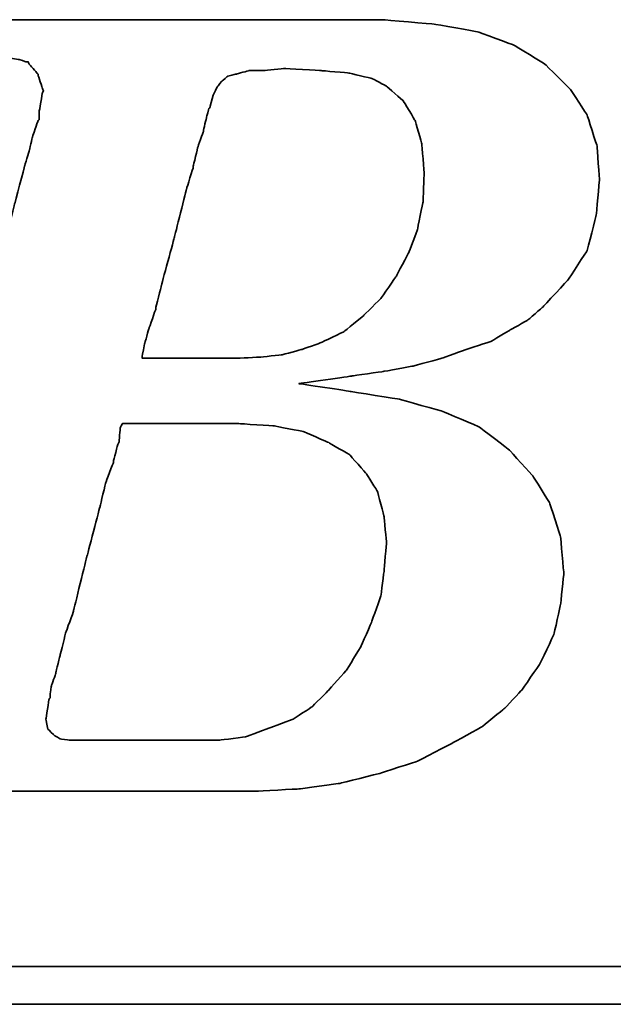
# Model space of a CAD drawing. Header units: millimetres. Extents: x 38 to 413, y 462 to 591.
# Tile 31 of 50: x 328.59 to 330.35, y 500.06 to 502.97. Entities that reach past the tile are written whole.
import ezdxf

# ---------------------------------------------------------------- set-up
doc = ezdxf.new("R2010")
doc.units = ezdxf.units.MM
doc.layers.add('DIM', color=4, linetype='CONTINUOUS')
doc.layers.add('layer 1', color=7, linetype='CONTINUOUS')

# ---------------------------------------------------------------- blocks, each defined once
blk = doc.blocks.new('TBI MOTION logo(完整正式版)')
at = {"layer": 'layer 1', "color": 22, "lineweight": 35}
for points, knots in [([(-64.65375, -6.86375), (-64.65375, -6.86375), (-64.84375, -7.29625), (-64.84375, -7.29625), (-64.84375, -7.29625), (-64.84375, -7.29625), (-64.86875, -7.34375), (-64.86875, -7.34375), (-64.86875, -7.34375), (-64.86875, -7.34375), (-64.86875, -7.36875), (-64.86875, -7.36875), (-64.86875, -7.36875), (-64.86875, -7.36875), (-65.15375, -7.65375), (-65.15375, -7.65375), (-65.15375, -7.65375), (-65.15375, -7.65375), (-65.17875, -7.65375), (-65.17875, -7.65375), (-65.17875, -7.65375), (-65.17875, -7.65375), (-65.20375, -7.67875), (-65.20375, -7.67875), (-65.20375, -7.67875), (-65.20375, -7.67875), (-65.58875, -7.87125), (-65.58875, -7.87125), (-65.58875, -7.87125), (-65.58875, -7.87125), (-65.63375, -7.87125), (-65.63375, -7.87125), (-65.63375, -7.87125), (-65.63375, -7.87125), (-65.65875, -7.89375), (-65.65875, -7.89375), (-65.65875, -7.89375), (-65.65875, -7.89375), (-66.09375, -7.94375), (-66.09375, -7.94375), (-66.09375, -7.94375), (-66.09375, -7.94375), (-66.11375, -7.94375), (-66.11375, -7.94375), (-66.11375, -7.94375), (-66.11375, -7.94375), (-66.16375, -7.94375), (-66.16375, -7.94375), (-66.16375, -7.94375), (-66.16375, -7.94375), (-66.30875, -7.94375), (-66.30875, -7.94375), (-66.30875, -7.94375), (-66.30875, -7.94375), (-66.69375, -7.94375), (-66.69375, -7.94375), (-66.69375, -7.94375), (-66.69375, -7.94375), (-67.07375, -7.94375), (-67.07375, -7.94375), (-67.07375, -7.94375), (-67.07375, -7.94375), (-67.12375, -7.94375), (-67.12375, -7.94375), (-67.12375, -7.94375), (-67.12375, -7.94375), (-67.12375, -7.96625), (-67.12375, -7.96625), (-67.12375, -7.96625), (-67.12375, -7.96625), (-67.14875, -7.99125), (-67.14875, -7.99125), (-67.14875, -7.99125), (-67.14875, -7.99125), (-67.24375, -8.34875), (-67.24375, -8.34875), (-67.24375, -8.34875), (-67.24375, -8.34875), (-67.31375, -8.68625), (-67.31375, -8.68625), (-67.31375, -8.68625), (-67.31375, -8.68625), (-67.26875, -8.68625), (-67.26875, -8.68625), (-67.26875, -8.68625), (-67.26875, -8.68625), (-67.07375, -8.68625), (-67.07375, -8.68625), (-67.07375, -8.68625), (-67.07375, -8.68625), (-66.54875, -8.68625), (-66.54875, -8.68625), (-66.54875, -8.68625), (-66.54875, -8.68625), (-65.82625, -8.68625), (-65.82625, -8.68625), (-65.82625, -8.68625), (-65.82625, -8.68625), (-65.01375, -8.68625), (-65.01375, -8.68625), (-65.01375, -8.68625), (-65.01375, -8.68625), (-64.05375, -8.68625), (-64.05375, -8.68625), (-64.05375, -8.68625), (-64.05375, -8.68625), (-62.08375, -8.68625), (-62.08375, -8.68625), (-62.08375, -8.68625), (-62.08375, -8.68625), (-60.06875, -8.68625), (-60.06875, -8.68625), (-60.06875, -8.68625), (-60.06875, -8.68625), (-59.10875, -8.68625), (-59.10875, -8.68625), (-59.10875, -8.68625), (-59.10875, -8.68625), (-58.29375, -8.68625), (-58.29375, -8.68625), (-58.29375, -8.68625), (-58.29375, -8.68625), (-57.57375, -8.68625), (-57.57375, -8.68625), (-57.57375, -8.68625), (-57.57375, -8.68625), (-57.04875, -8.68625), (-57.04875, -8.68625), (-57.04875, -8.68625), (-57.04875, -8.68625), (-56.85375, -8.68625), (-56.85375, -8.68625), (-56.85375, -8.68625), (-56.85375, -8.68625), (-56.70875, -8.68625), (-56.70875, -8.68625), (-56.70875, -8.68625), (-56.70875, -8.68625), (-56.61375, -8.68625), (-56.61375, -8.68625), (-56.61375, -8.68625), (-56.61375, -8.68625), (-56.56875, -8.68625), (-56.56875, -8.68625), (-56.56875, -8.68625), (-56.56875, -8.68625), (-55.65375, -8.63875), (-55.65375, -8.63875), (-55.65375, -8.63875), (-55.65375, -8.63875), (-54.76875, -8.51875), (-54.76875, -8.51875), (-54.76875, -8.51875), (-54.76875, -8.51875), (-53.90375, -8.30375), (-53.90375, -8.30375), (-53.90375, -8.30375), (-53.90375, -8.30375), (-53.08875, -8.03875), (-53.08875, -8.03875), (-53.08875, -8.03875), (-53.08875, -8.03875), (-52.34375, -7.65375), (-52.34375, -7.65375), (-52.34375, -7.65375), (-52.34375, -7.65375), (-51.69875, -7.29625), (-51.69875, -7.29625), (-51.69875, -7.29625), (-51.69875, -7.29625), (-51.21875, -6.91125), (-51.21875, -6.91125), (-51.21875, -6.91125), (-51.21875, -6.91125), (-50.83375, -6.50375), (-50.83375, -6.50375), (-50.83375, -6.50375), (-50.83375, -6.50375), (-50.44875, -5.94875), (-50.44875, -5.94875), (-50.44875, -5.94875), (-50.44875, -5.94875), (-50.13875, -5.30375), (-50.13875, -5.30375), (-50.13875, -5.30375), (-50.13875, -5.30375), (-49.99375, -4.65375), (-49.99375, -4.65375), (-49.99375, -4.65375), (-49.99375, -4.65375), (-49.92375, -3.98375), (-49.92375, -3.98375), (-49.92375, -3.98375), (-49.92375, -3.98375), (-49.99375, -3.19374), (-49.99375, -3.19374), (-49.99375, -3.19374), (-49.99375, -3.19374), (-50.23374, -2.44874), (-50.23374, -2.44874), (-50.23374, -2.44874), (-50.23374, -2.44874), (-50.59375, -1.87374), (-50.59375, -1.87374), (-50.59375, -1.87374), (-50.59375, -1.87374), (-51.09875, -1.31874), (-51.09875, -1.31874), (-51.09875, -1.31874), (-51.09875, -1.31874), (-51.74375, -0.81875), (-51.74375, -0.81875), (-51.74375, -0.81875), (-51.74375, -0.81875), (-52.53875, -0.48125), (-52.53875, -0.48125), (-52.53875, -0.48125), (-52.53875, -0.48125), (-53.47375, -0.21875), (-53.47375, -0.21875), (-53.47375, -0.21875), (-53.47375, -0.21875), (-54.52875, -0.04874), (-54.52875, -0.04874), (-54.52875, -0.04874), (-54.52875, -0.04874), (-55.65375, 0.12125), (-55.65375, 0.12125), (-55.65375, 0.12125), (-55.65375, 0.12125), (-54.50375, 0.28624), (-54.50375, 0.28624), (-54.50375, 0.28624), (-54.50375, 0.28624), (-53.83375, 0.38124), (-53.83375, 0.38124), (-53.83375, 0.38124), (-53.83375, 0.38124), (-53.18375, 0.50125), (-53.18375, 0.50125), (-53.18375, 0.50125), (-53.18375, 0.50125), (-52.55875, 0.66874), (-52.55875, 0.66874), (-52.55875, 0.66874), (-52.55875, 0.66874), (-52.03375, 0.86124), (-52.03375, 0.86124), (-52.03375, 0.86124), (-52.03375, 0.86124), (-51.50374, 1.03124), (-51.50374, 1.03124), (-51.50374, 1.03124), (-51.50374, 1.03124), (-51.09875, 1.27125), (-51.09875, 1.27125), (-51.09875, 1.27125), (-51.09875, 1.27125), (-50.71375, 1.48624), (-50.71375, 1.48624), (-50.71375, 1.48624), (-50.71375, 1.48624), (-50.37625, 1.77625), (-50.37625, 1.77625), (-50.37625, 1.77625), (-50.37625, 1.77625), (-49.82375, 2.37625), (-49.82375, 2.37625), (-49.82375, 2.37625), (-49.82375, 2.37625), (-49.41875, 2.99625), (-49.41875, 2.99625), (-49.41875, 2.99625), (-49.41875, 2.99625), (-49.22375, 3.76625), (-49.22375, 3.76625), (-49.22375, 3.76625), (-49.22375, 3.76625), (-49.15375, 4.50874), (-49.15375, 4.50874), (-49.15375, 4.50874), (-49.15375, 4.50874), (-49.20375, 5.25125), (-49.20375, 5.25125), (-49.20375, 5.25125), (-49.20375, 5.25125), (-49.41875, 5.92625), (-49.41875, 5.92625), (-49.41875, 5.92625), (-49.41875, 5.92625), (-49.77875, 6.47625), (-49.77875, 6.47625), (-49.77875, 6.47625), (-49.77875, 6.47625), (-50.33125, 7.02624), (-50.33125, 7.02624), (-50.33125, 7.02624), (-50.33125, 7.02624), (-51.00125, 7.43625), (-51.00125, 7.43625), (-51.00125, 7.43625), (-51.00125, 7.43625), (-51.79375, 7.72625), (-51.79375, 7.72625), (-51.79375, 7.72625), (-51.79375, 7.72625), (-52.72875, 7.89124), (-52.72875, 7.89124), (-52.72875, 7.89124), (-52.72875, 7.89124), (-53.83375, 7.98625), (-53.83375, 7.98625), (-53.83375, 7.98625), (-53.83375, 7.98625), (-53.92875, 7.98625), (-53.92875, 7.98625), (-53.92875, 7.98625), (-53.92875, 7.98625), (-54.26375, 7.98625), (-54.26375, 7.98625), (-54.26375, 7.98625), (-54.26375, 7.98625), (-54.74375, 7.98625), (-54.74375, 7.98625), (-54.74375, 7.98625), (-54.74375, 7.98625), (-55.36875, 7.98625), (-55.36875, 7.98625), (-55.36875, 7.98625), (-55.36875, 7.98625), (-56.13375, 7.98625), (-56.13375, 7.98625), (-56.13375, 7.98625), (-56.13375, 7.98625), (-56.94875, 7.98625), (-56.94875, 7.98625), (-56.94875, 7.98625), (-56.94875, 7.98625), (-58.77625, 7.98625), (-58.77625, 7.98625), (-58.77625, 7.98625), (-58.77625, 7.98625), (-60.59875, 7.98625), (-60.59875, 7.98625), (-60.59875, 7.98625), (-60.59875, 7.98625), (-61.41375, 7.98625), (-61.41375, 7.98625), (-61.41375, 7.98625), (-61.41375, 7.98625), (-62.17875, 7.98625), (-62.17875, 7.98625), (-62.17875, 7.98625), (-62.17875, 7.98625), (-62.80375, 7.98625), (-62.80375, 7.98625), (-62.80375, 7.98625), (-62.80375, 7.98625), (-63.30625, 7.98625), (-63.30625, 7.98625), (-63.30625, 7.98625), (-63.30625, 7.98625), (-63.57375, 7.98625), (-63.57375, 7.98625), (-63.57375, 7.98625), (-63.57375, 7.98625), (-63.57375, 7.96375), (-63.57375, 7.96375), (-63.57375, 7.96375), (-63.57375, 7.96375), (-63.59875, 7.94125), (-63.59875, 7.94125), (-63.59875, 7.94125), (-63.59875, 7.94125), (-63.69375, 7.55625), (-63.69375, 7.55625), (-63.69375, 7.55625), (-63.69375, 7.55625), (-63.76375, 7.24624), (-63.76375, 7.24624), (-63.76375, 7.24624), (-63.76375, 7.24624), (-63.23875, 7.24624), (-63.23875, 7.24624), (-63.23875, 7.24624), (-63.23875, 7.24624), (-62.75875, 7.24624), (-62.75875, 7.24624), (-62.75875, 7.24624), (-62.75875, 7.24624), (-62.61125, 7.24624), (-62.61125, 7.24624), (-62.61125, 7.24624), (-62.61125, 7.24624), (-62.56625, 7.24624), (-62.56625, 7.24624), (-62.56625, 7.24624), (-62.56625, 7.24624), (-62.22875, 7.24624), (-62.22875, 7.24624), (-62.22875, 7.24624), (-62.22875, 7.24624), (-62.20375, 7.24624), (-62.20375, 7.24624), (-62.20375, 7.24624), (-62.20375, 7.24624), (-62.17875, 7.21875), (-62.17875, 7.21875), (-62.17875, 7.21875), (-62.17875, 7.21875), (-61.96375, 7.17125), (-61.96375, 7.17125), (-61.96375, 7.17125), (-61.96375, 7.17125), (-61.72375, 7.12624), (-61.72375, 7.12624), (-61.72375, 7.12624), (-61.72375, 7.12624), (-61.70375, 7.12624), (-61.70375, 7.12624), (-61.70375, 7.12624), (-61.70375, 7.12624), (-61.55875, 7.07624), (-61.55875, 7.07624), (-61.55875, 7.07624), (-61.55875, 7.07624), (-61.50875, 7.07624), (-61.50875, 7.07624), (-61.50875, 7.07624), (-61.50875, 7.07624), (-61.48375, 7.02624), (-61.48375, 7.02624), (-61.48375, 7.02624), (-61.48375, 7.02624), (-61.31875, 6.83375), (-61.31875, 6.83375), (-61.31875, 6.83375), (-61.31875, 6.83375), (-61.29375, 6.81125), (-61.29375, 6.81125), (-61.29375, 6.81125), (-61.29375, 6.81125), (-61.29375, 6.78625), (-61.29375, 6.78625), (-61.29375, 6.78625), (-61.29375, 6.78625), (-61.19875, 6.50124), (-61.19875, 6.50124), (-61.19875, 6.50124), (-61.19875, 6.50124), (-61.17375, 6.45124), (-61.17375, 6.45124), (-61.17375, 6.45124), (-61.17375, 6.45124), (-61.19875, 6.40625), (-61.19875, 6.40625), (-61.19875, 6.40625), (-61.19875, 6.40625), (-61.26875, 5.99624), (-61.26875, 5.99624), (-61.26875, 5.99624), (-61.26875, 5.99624), (-61.26875, 5.85125), (-61.26875, 5.85125), (-61.26875, 5.85125), (-61.26875, 5.85125), (-61.26875, 5.82625), (-61.26875, 5.82625), (-61.26875, 5.82625), (-61.26875, 5.82625), (-61.29375, 5.80625), (-61.29375, 5.80625), (-61.29375, 5.80625), (-61.29375, 5.80625), (-61.34125, 5.66125), (-61.34125, 5.66125), (-61.34125, 5.66125), (-61.34125, 5.66125), (-61.41375, 5.44625), (-61.41375, 5.44625), (-61.41375, 5.44625), (-61.41375, 5.44625), (-61.48375, 5.15625), (-61.48375, 5.15625), (-61.48375, 5.15625), (-61.48375, 5.15625), (-61.58375, 4.82124), (-61.58375, 4.82124), (-61.58375, 4.82124), (-61.58375, 4.82124), (-61.79875, 4.00375), (-61.79875, 4.00375), (-61.79875, 4.00375), (-61.79875, 4.00375), (-62.05875, 2.99625), (-62.05875, 2.99625), (-62.05875, 2.99625), (-62.05875, 2.99625), (-62.34875, 1.91625), (-62.34875, 1.91625), (-62.34875, 1.91625), (-62.34875, 1.91625), (-62.97375, -0.41124), (-62.97375, -0.41124), (-62.97375, -0.41124), (-62.97375, -0.41124), (-63.59875, -2.75875), (-63.59875, -2.75875), (-63.59875, -2.75875), (-63.59875, -2.75875), (-63.88375, -3.86374), (-63.88375, -3.86374), (-63.88375, -3.86374), (-63.88375, -3.86374), (-64.14875, -4.82374), (-64.14875, -4.82374), (-64.14875, -4.82374), (-64.14875, -4.82374), (-64.36375, -5.64125), (-64.36375, -5.64125), (-64.36375, -5.64125), (-64.36375, -5.64125), (-64.43625, -5.97625), (-64.43625, -5.97625), (-64.43625, -5.97625), (-64.43625, -5.97625), (-64.50875, -6.28625), (-64.50875, -6.28625), (-64.50875, -6.28625), (-64.50875, -6.28625), (-64.50875, -6.30875), (-64.50875, -6.30875), (-64.50875, -6.30875), (-64.50875, -6.30875), (-64.57875, -6.50375), (-64.57875, -6.50375), (-64.57875, -6.50375), (-64.57875, -6.50375), (-64.62875, -6.69625), (-64.62875, -6.69625), (-64.62875, -6.69625), (-64.62875, -6.69625), (-64.62875, -6.76875), (-64.62875, -6.76875), (-64.62875, -6.76875), (-64.62875, -6.76875), (-64.62875, -6.81375), (-64.62875, -6.81375), (-64.62875, -6.81375), (-64.62875, -6.81375), (-64.62875, -6.83875), (-64.62875, -6.83875), (-64.62875, -6.83875), (-64.62875, -6.83875), (-64.65375, -6.86375), (-64.65375, -6.86375)], [0, 0, 0, 0, 0.00719424, 0.00719424, 0.00719424, 0.00719425, 0.01438849, 0.01438849, 0.01438849, 0.0143885, 0.02158273, 0.02158273, 0.02158273, 0.02158274, 0.02877698, 0.02877698, 0.02877698, 0.02877699, 0.03597122, 0.03597122, 0.03597122, 0.03597123, 0.04316547, 0.04316547, 0.04316547, 0.04316548, 0.05035971, 0.05035971, 0.05035971, 0.05035972, 0.05755396, 0.05755396, 0.05755396, 0.05755397, 0.0647482, 0.0647482, 0.0647482, 0.06474821, 0.07194245, 0.07194245, 0.07194245, 0.07194246, 0.07913669, 0.07913669, 0.07913669, 0.0791367, 0.08633094, 0.08633094, 0.08633094, 0.08633095, 0.09352518, 0.09352518, 0.09352518, 0.09352519, 0.10071942, 0.10071942, 0.10071942, 0.10071943, 0.10791367, 0.10791367, 0.10791367, 0.10791368, 0.11510791, 0.11510791, 0.11510791, 0.11510792, 0.12230216, 0.12230216, 0.12230216, 0.12230217, 0.1294964, 0.1294964, 0.1294964, 0.12949641, 0.13669065, 0.13669065, 0.13669065, 0.13669066, 0.14388489, 0.14388489, 0.14388489, 0.1438849, 0.15107914, 0.15107914, 0.15107914, 0.15107915, 0.15827338, 0.15827338, 0.15827338, 0.15827339, 0.16546763, 0.16546763, 0.16546763, 0.16546764, 0.17266187, 0.17266187, 0.17266187, 0.17266188, 0.17985612, 0.17985612, 0.17985612, 0.17985613, 0.18705036, 0.18705036, 0.18705036, 0.18705037, 0.1942446, 0.1942446, 0.1942446, 0.19424461, 0.20143885, 0.20143885, 0.20143885, 0.20143886, 0.20863309, 0.20863309, 0.20863309, 0.2086331, 0.21582734, 0.21582734, 0.21582734, 0.21582735, 0.22302158, 0.22302158, 0.22302158, 0.22302159, 0.23021583, 0.23021583, 0.23021583, 0.23021584, 0.23741007, 0.23741007, 0.23741007, 0.23741008, 0.24460432, 0.24460432, 0.24460432, 0.24460433, 0.25179856, 0.25179856, 0.25179856, 0.25179857, 0.25899281, 0.25899281, 0.25899281, 0.25899282, 0.26618705, 0.26618705, 0.26618705, 0.26618706, 0.27338129, 0.27338129, 0.27338129, 0.2733813, 0.28057554, 0.28057554, 0.28057554, 0.28057555, 0.28776978, 0.28776978, 0.28776978, 0.28776979, 0.29496403, 0.29496403, 0.29496403, 0.29496404, 0.30215827, 0.30215827, 0.30215827, 0.30215828, 0.30935252, 0.30935252, 0.30935252, 0.30935253, 0.31654676, 0.31654676, 0.31654676, 0.31654677, 0.32374101, 0.32374101, 0.32374101, 0.32374102, 0.33093525, 0.33093525, 0.33093525, 0.33093526, 0.3381295, 0.3381295, 0.3381295, 0.33812951, 0.34532374, 0.34532374, 0.34532374, 0.34532375, 0.35251799, 0.35251799, 0.35251799, 0.352518, 0.35971223, 0.35971223, 0.35971223, 0.35971224, 0.36690647, 0.36690647, 0.36690647, 0.36690648, 0.37410072, 0.37410072, 0.37410072, 0.37410073, 0.38129496, 0.38129496, 0.38129496, 0.38129497, 0.38848921, 0.38848921, 0.38848921, 0.38848922, 0.39568345, 0.39568345, 0.39568345, 0.39568346, 0.4028777, 0.4028777, 0.4028777, 0.40287771, 0.41007194, 0.41007194, 0.41007194, 0.41007195, 0.41726619, 0.41726619, 0.41726619, 0.4172662, 0.42446043, 0.42446043, 0.42446043, 0.42446044, 0.43165468, 0.43165468, 0.43165468, 0.43165469, 0.43884892, 0.43884892, 0.43884892, 0.43884893, 0.44604317, 0.44604317, 0.44604317, 0.44604318, 0.45323741, 0.45323741, 0.45323741, 0.45323742, 0.46043165, 0.46043165, 0.46043165, 0.46043166, 0.4676259, 0.4676259, 0.4676259, 0.46762591, 0.47482014, 0.47482014, 0.47482014, 0.47482015, 0.48201439, 0.48201439, 0.48201439, 0.4820144, 0.48920863, 0.48920863, 0.48920863, 0.48920864, 0.49640288, 0.49640288, 0.49640288, 0.49640289, 0.50359712, 0.50359712, 0.50359712, 0.50359713, 0.51079137, 0.51079137, 0.51079137, 0.51079138, 0.51798561, 0.51798561, 0.51798561, 0.51798562, 0.52517986, 0.52517986, 0.52517986, 0.52517987, 0.5323741, 0.5323741, 0.5323741, 0.53237411, 0.53956835, 0.53956835, 0.53956835, 0.53956836, 0.54676259, 0.54676259, 0.54676259, 0.5467626, 0.55395683, 0.55395683, 0.55395683, 0.55395684, 0.56115108, 0.56115108, 0.56115108, 0.56115109, 0.56834532, 0.56834532, 0.56834532, 0.56834533, 0.57553957, 0.57553957, 0.57553957, 0.57553958, 0.58273381, 0.58273381, 0.58273381, 0.58273382, 0.58992806, 0.58992806, 0.58992806, 0.58992807, 0.5971223, 0.5971223, 0.5971223, 0.59712231, 0.60431655, 0.60431655, 0.60431655, 0.60431656, 0.61151079, 0.61151079, 0.61151079, 0.6115108, 0.61870504, 0.61870504, 0.61870504, 0.61870505, 0.62589928, 0.62589928, 0.62589928, 0.62589929, 0.63309353, 0.63309353, 0.63309353, 0.63309354, 0.64028777, 0.64028777, 0.64028777, 0.64028778, 0.64748201, 0.64748201, 0.64748201, 0.64748202, 0.65467626, 0.65467626, 0.65467626, 0.65467627, 0.6618705, 0.6618705, 0.6618705, 0.66187051, 0.66906475, 0.66906475, 0.66906475, 0.66906476, 0.67625899, 0.67625899, 0.67625899, 0.676259, 0.68345324, 0.68345324, 0.68345324, 0.68345325, 0.69064748, 0.69064748, 0.69064748, 0.69064749, 0.69784173, 0.69784173, 0.69784173, 0.69784174, 0.70503597, 0.70503597, 0.70503597, 0.70503598, 0.71223022, 0.71223022, 0.71223022, 0.71223023, 0.71942446, 0.71942446, 0.71942446, 0.71942447, 0.72661871, 0.72661871, 0.72661871, 0.72661872, 0.73381295, 0.73381295, 0.73381295, 0.73381296, 0.74100719, 0.74100719, 0.74100719, 0.7410072, 0.74820144, 0.74820144, 0.74820144, 0.74820145, 0.75539568, 0.75539568, 0.75539568, 0.75539569, 0.76258993, 0.76258993, 0.76258993, 0.76258994, 0.76978417, 0.76978417, 0.76978417, 0.76978418, 0.77697842, 0.77697842, 0.77697842, 0.77697843, 0.78417266, 0.78417266, 0.78417266, 0.78417267, 0.79136691, 0.79136691, 0.79136691, 0.79136692, 0.79856115, 0.79856115, 0.79856115, 0.79856116, 0.8057554, 0.8057554, 0.8057554, 0.80575541, 0.81294964, 0.81294964, 0.81294964, 0.81294965, 0.82014388, 0.82014388, 0.82014388, 0.82014389, 0.82733813, 0.82733813, 0.82733813, 0.82733814, 0.83453237, 0.83453237, 0.83453237, 0.83453238, 0.84172662, 0.84172662, 0.84172662, 0.84172663, 0.84892086, 0.84892086, 0.84892086, 0.84892087, 0.85611511, 0.85611511, 0.85611511, 0.85611512, 0.86330935, 0.86330935, 0.86330935, 0.86330936, 0.8705036, 0.8705036, 0.8705036, 0.87050361, 0.87769784, 0.87769784, 0.87769784, 0.87769785, 0.88489209, 0.88489209, 0.88489209, 0.8848921, 0.89208633, 0.89208633, 0.89208633, 0.89208634, 0.89928058, 0.89928058, 0.89928058, 0.89928059, 0.90647482, 0.90647482, 0.90647482, 0.90647483, 0.91366906, 0.91366906, 0.91366906, 0.91366907, 0.92086331, 0.92086331, 0.92086331, 0.92086332, 0.92805755, 0.92805755, 0.92805755, 0.92805756, 0.9352518, 0.9352518, 0.9352518, 0.93525181, 0.94244604, 0.94244604, 0.94244604, 0.94244605, 0.94964029, 0.94964029, 0.94964029, 0.9496403, 0.95683453, 0.95683453, 0.95683453, 0.95683454, 0.96402878, 0.96402878, 0.96402878, 0.96402879, 0.97122302, 0.97122302, 0.97122302, 0.97122303, 0.97841727, 0.97841727, 0.97841727, 0.97841728, 0.98561151, 0.98561151, 0.98561151, 0.98561152, 0.99280576, 0.99280576, 0.99280576, 0.99280577, 1, 1, 1, 1]), ([(-57.50375, 6.35625), (-57.50375, 6.35625), (-57.57375, 6.11625), (-57.57375, 6.11625), (-57.57375, 6.11625), (-57.57375, 6.11625), (-57.57375, 6.09125), (-57.57375, 6.09125), (-57.57375, 6.09125), (-57.57375, 6.09125), (-57.59875, 6.06625), (-57.59875, 6.06625), (-57.59875, 6.06625), (-57.59875, 6.06625), (-57.64875, 5.87625), (-57.64875, 5.87625), (-57.64875, 5.87625), (-57.64875, 5.87625), (-57.71875, 5.58875), (-57.71875, 5.58875), (-57.71875, 5.58875), (-57.71875, 5.58875), (-57.71875, 5.56625), (-57.71875, 5.56625), (-57.71875, 5.56625), (-57.71875, 5.56625), (-57.83875, 5.23125), (-57.83875, 5.23125), (-57.83875, 5.23125), (-57.83875, 5.23125), (-57.93625, 4.82124), (-57.93625, 4.82124), (-57.93625, 4.82124), (-57.93625, 4.82124), (-57.93625, 4.79624), (-57.93625, 4.79624), (-57.93625, 4.79624), (-57.93625, 4.79624), (-58.07875, 4.34125), (-58.07875, 4.34125), (-58.07875, 4.34125), (-58.07875, 4.34125), (-58.34375, 3.28625), (-58.34375, 3.28625), (-58.34375, 3.28625), (-58.34375, 3.28625), (-58.62875, 2.23124), (-58.62875, 2.23124), (-58.62875, 2.23124), (-58.62875, 2.23124), (-58.74875, 1.75125), (-58.74875, 1.75125), (-58.74875, 1.75125), (-58.74875, 1.75125), (-58.74875, 1.72625), (-58.74875, 1.72625), (-58.74875, 1.72625), (-58.74875, 1.72625), (-58.89375, 1.31625), (-58.89375, 1.31625), (-58.89375, 1.31625), (-58.89375, 1.31625), (-58.98875, 0.98124), (-58.98875, 0.98124), (-58.98875, 0.98124), (-58.98875, 0.98124), (-59.03875, 0.71625), (-59.03875, 0.71625), (-59.03875, 0.71625), (-59.03875, 0.71625), (-59.03875, 0.66874), (-59.03875, 0.66874), (-59.03875, 0.66874), (-59.03875, 0.66874), (-58.91875, 0.66874), (-58.91875, 0.66874), (-58.91875, 0.66874), (-58.91875, 0.66874), (-58.53375, 0.66874), (-58.53375, 0.66874), (-58.53375, 0.66874), (-58.53375, 0.66874), (-58.10375, 0.66874), (-58.10375, 0.66874), (-58.10375, 0.66874), (-58.10375, 0.66874), (-57.66875, 0.66874), (-57.66875, 0.66874), (-57.66875, 0.66874), (-57.66875, 0.66874), (-57.33375, 0.66874), (-57.33375, 0.66874), (-57.33375, 0.66874), (-57.33375, 0.66874), (-57.09375, 0.66874), (-57.09375, 0.66874), (-57.09375, 0.66874), (-57.09375, 0.66874), (-56.99875, 0.66874), (-56.99875, 0.66874), (-56.99875, 0.66874), (-56.99875, 0.66874), (-56.49375, 0.69374), (-56.49375, 0.69374), (-56.49375, 0.69374), (-56.49375, 0.69374), (-56.01375, 0.74374), (-56.01375, 0.74374), (-56.01375, 0.74374), (-56.01375, 0.74374), (-55.58375, 0.86124), (-55.58375, 0.86124), (-55.58375, 0.86124), (-55.58375, 0.86124), (-55.17375, 1.00624), (-55.17375, 1.00624), (-55.17375, 1.00624), (-55.17375, 1.00624), (-54.67375, 1.24625), (-54.67375, 1.24625), (-54.67375, 1.24625), (-54.67375, 1.24625), (-54.26375, 1.58124), (-54.26375, 1.58124), (-54.26375, 1.58124), (-54.26375, 1.58124), (-53.87875, 1.96374), (-53.87875, 1.96374), (-53.87875, 1.96374), (-53.87875, 1.96374), (-53.54375, 2.44625), (-53.54375, 2.44625), (-53.54375, 2.44625), (-53.54375, 2.44625), (-53.27875, 2.95125), (-53.27875, 2.95125), (-53.27875, 2.95125), (-53.27875, 2.95125), (-53.08875, 3.45124), (-53.08875, 3.45124), (-53.08875, 3.45124), (-53.08875, 3.45124), (-52.96875, 4.05124), (-52.96875, 4.05124), (-52.96875, 4.05124), (-52.96875, 4.05124), (-52.94375, 4.65125), (-52.94375, 4.65125), (-52.94375, 4.65125), (-52.94375, 4.65125), (-52.99375, 5.30125), (-52.99375, 5.30125), (-52.99375, 5.30125), (-52.99375, 5.30125), (-53.13875, 5.80625), (-53.13875, 5.80625), (-53.13875, 5.80625), (-53.13875, 5.80625), (-53.39875, 6.23625), (-53.39875, 6.23625), (-53.39875, 6.23625), (-53.39875, 6.23625), (-53.75875, 6.54875), (-53.75875, 6.54875), (-53.75875, 6.54875), (-53.75875, 6.54875), (-54.07375, 6.71625), (-54.07375, 6.71625), (-54.07375, 6.71625), (-54.07375, 6.71625), (-54.57375, 6.83375), (-54.57375, 6.83375), (-54.57375, 6.83375), (-54.57375, 6.83375), (-55.17375, 6.88625), (-55.17375, 6.88625), (-55.17375, 6.88625), (-55.17375, 6.88625), (-55.96875, 6.93125), (-55.96875, 6.93125), (-55.96875, 6.93125), (-55.96875, 6.93125), (-56.39875, 6.88625), (-56.39875, 6.88625), (-56.39875, 6.88625), (-56.39875, 6.88625), (-56.42125, 6.88625), (-56.42125, 6.88625), (-56.42125, 6.88625), (-56.42125, 6.88625), (-56.73375, 6.88625), (-56.73375, 6.88625), (-56.73375, 6.88625), (-56.73375, 6.88625), (-56.99875, 6.81125), (-56.99875, 6.81125), (-56.99875, 6.81125), (-56.99875, 6.81125), (-57.02375, 6.81125), (-57.02375, 6.81125), (-57.02375, 6.81125), (-57.02375, 6.81125), (-57.18875, 6.76625), (-57.18875, 6.76625), (-57.18875, 6.76625), (-57.18875, 6.76625), (-57.30875, 6.66625), (-57.30875, 6.66625), (-57.30875, 6.66625), (-57.30875, 6.66625), (-57.40875, 6.54875), (-57.40875, 6.54875), (-57.40875, 6.54875), (-57.40875, 6.54875), (-57.50375, 6.35625), (-57.50375, 6.35625)], [0, 0, 0, 0, 0.01851852, 0.01851852, 0.01851852, 0.01851853, 0.03703704, 0.03703704, 0.03703704, 0.03703705, 0.05555556, 0.05555556, 0.05555556, 0.05555557, 0.07407407, 0.07407407, 0.07407407, 0.07407408, 0.09259259, 0.09259259, 0.09259259, 0.0925926, 0.11111111, 0.11111111, 0.11111111, 0.11111112, 0.12962963, 0.12962963, 0.12962963, 0.12962964, 0.14814815, 0.14814815, 0.14814815, 0.14814816, 0.16666667, 0.16666667, 0.16666667, 0.16666668, 0.18518519, 0.18518519, 0.18518519, 0.1851852, 0.2037037, 0.2037037, 0.2037037, 0.20370371, 0.22222222, 0.22222222, 0.22222222, 0.22222223, 0.24074074, 0.24074074, 0.24074074, 0.24074075, 0.25925926, 0.25925926, 0.25925926, 0.25925927, 0.27777778, 0.27777778, 0.27777778, 0.27777779, 0.2962963, 0.2962963, 0.2962963, 0.29629631, 0.31481481, 0.31481481, 0.31481481, 0.31481482, 0.33333333, 0.33333333, 0.33333333, 0.33333334, 0.35185185, 0.35185185, 0.35185185, 0.35185186, 0.37037037, 0.37037037, 0.37037037, 0.37037038, 0.38888889, 0.38888889, 0.38888889, 0.3888889, 0.40740741, 0.40740741, 0.40740741, 0.40740742, 0.42592593, 0.42592593, 0.42592593, 0.42592594, 0.44444444, 0.44444444, 0.44444444, 0.44444445, 0.46296296, 0.46296296, 0.46296296, 0.46296297, 0.48148148, 0.48148148, 0.48148148, 0.48148149, 0.5, 0.5, 0.5, 0.50000001, 0.51851852, 0.51851852, 0.51851852, 0.51851853, 0.53703704, 0.53703704, 0.53703704, 0.53703705, 0.55555556, 0.55555556, 0.55555556, 0.55555557, 0.57407407, 0.57407407, 0.57407407, 0.57407408, 0.59259259, 0.59259259, 0.59259259, 0.5925926, 0.61111111, 0.61111111, 0.61111111, 0.61111112, 0.62962963, 0.62962963, 0.62962963, 0.62962964, 0.64814815, 0.64814815, 0.64814815, 0.64814816, 0.66666667, 0.66666667, 0.66666667, 0.66666668, 0.68518519, 0.68518519, 0.68518519, 0.6851852, 0.7037037, 0.7037037, 0.7037037, 0.70370371, 0.72222222, 0.72222222, 0.72222222, 0.72222223, 0.74074074, 0.74074074, 0.74074074, 0.74074075, 0.75925926, 0.75925926, 0.75925926, 0.75925927, 0.77777778, 0.77777778, 0.77777778, 0.77777779, 0.7962963, 0.7962963, 0.7962963, 0.79629631, 0.81481481, 0.81481481, 0.81481481, 0.81481482, 0.83333333, 0.83333333, 0.83333333, 0.83333334, 0.85185185, 0.85185185, 0.85185185, 0.85185186, 0.87037037, 0.87037037, 0.87037037, 0.87037038, 0.88888889, 0.88888889, 0.88888889, 0.8888889, 0.90740741, 0.90740741, 0.90740741, 0.90740742, 0.92592593, 0.92592593, 0.92592593, 0.92592594, 0.94444444, 0.94444444, 0.94444444, 0.94444445, 0.96296296, 0.96296296, 0.96296296, 0.96296297, 0.98148148, 0.98148148, 0.98148148, 0.98148149, 1, 1, 1, 1]), ([(-61.03125, -6.57375), (-61.03125, -6.57375), (-61.03125, -6.67125), (-61.03125, -6.67125), (-61.03125, -6.67125), (-61.03125, -6.67125), (-61.05375, -6.69625), (-61.05375, -6.69625), (-61.05375, -6.69625), (-61.05375, -6.69625), (-61.12375, -7.12875), (-61.12375, -7.12875), (-61.12375, -7.12875), (-61.12375, -7.12875), (-61.07875, -7.34375), (-61.07875, -7.34375), (-61.07875, -7.34375), (-61.07875, -7.34375), (-60.93375, -7.48875), (-60.93375, -7.48875), (-60.93375, -7.48875), (-60.93375, -7.48875), (-60.81375, -7.55625), (-60.81375, -7.55625), (-60.81375, -7.55625), (-60.81375, -7.55625), (-60.62375, -7.58375), (-60.62375, -7.58375), (-60.62375, -7.58375), (-60.62375, -7.58375), (-60.30875, -7.58375), (-60.30875, -7.58375), (-60.30875, -7.58375), (-60.30875, -7.58375), (-59.97375, -7.58375), (-59.97375, -7.58375), (-59.97375, -7.58375), (-59.97375, -7.58375), (-59.87875, -7.58375), (-59.87875, -7.58375), (-59.87875, -7.58375), (-59.87875, -7.58375), (-59.63625, -7.58375), (-59.63625, -7.58375), (-59.63625, -7.58375), (-59.63625, -7.58375), (-58.96875, -7.58375), (-58.96875, -7.58375), (-58.96875, -7.58375), (-58.96875, -7.58375), (-58.29375, -7.58375), (-58.29375, -7.58375), (-58.29375, -7.58375), (-58.29375, -7.58375), (-58.05375, -7.58375), (-58.05375, -7.58375), (-58.05375, -7.58375), (-58.05375, -7.58375), (-57.98375, -7.58375), (-57.98375, -7.58375), (-57.98375, -7.58375), (-57.98375, -7.58375), (-57.35875, -7.58375), (-57.35875, -7.58375), (-57.35875, -7.58375), (-57.35875, -7.58375), (-56.78375, -7.50875), (-56.78375, -7.50875), (-56.78375, -7.50875), (-56.78375, -7.50875), (-56.27875, -7.31875), (-56.27875, -7.31875), (-56.27875, -7.31875), (-56.27875, -7.31875), (-55.77375, -7.12875), (-55.77375, -7.12875), (-55.77375, -7.12875), (-55.77375, -7.12875), (-55.36875, -6.86375), (-55.36875, -6.86375), (-55.36875, -6.86375), (-55.36875, -6.86375), (-55.00875, -6.50375), (-55.00875, -6.50375), (-55.00875, -6.50375), (-55.00875, -6.50375), (-54.62375, -6.06875), (-54.62375, -6.06875), (-54.62375, -6.06875), (-54.62375, -6.06875), (-54.31375, -5.56875), (-54.31375, -5.56875), (-54.31375, -5.56875), (-54.31375, -5.56875), (-54.07375, -5.01625), (-54.07375, -5.01625), (-54.07375, -5.01625), (-54.07375, -5.01625), (-53.87875, -4.46374), (-53.87875, -4.46374), (-53.87875, -4.46374), (-53.87875, -4.46374), (-53.80875, -3.91375), (-53.80875, -3.91375), (-53.80875, -3.91375), (-53.80875, -3.91375), (-53.75875, -3.31375), (-53.75875, -3.31375), (-53.75875, -3.31375), (-53.75875, -3.31375), (-53.80875, -2.75875), (-53.80875, -2.75875), (-53.80875, -2.75875), (-53.80875, -2.75875), (-53.95375, -2.20875), (-53.95375, -2.20875), (-53.95375, -2.20875), (-53.95375, -2.20875), (-54.19375, -1.82625), (-54.19375, -1.82625), (-54.19375, -1.82625), (-54.19375, -1.82625), (-54.55375, -1.41875), (-54.55375, -1.41875), (-54.55375, -1.41875), (-54.55375, -1.41875), (-55.00875, -1.15125), (-55.00875, -1.15125), (-55.00875, -1.15125), (-55.00875, -1.15125), (-55.56125, -0.91375), (-55.56125, -0.91375), (-55.56125, -0.91375), (-55.56125, -0.91375), (-56.18125, -0.79375), (-56.18125, -0.79375), (-56.18125, -0.79375), (-56.18125, -0.79375), (-56.94875, -0.74374), (-56.94875, -0.74374), (-56.94875, -0.74374), (-56.94875, -0.74374), (-56.99875, -0.74374), (-56.99875, -0.74374), (-56.99875, -0.74374), (-56.99875, -0.74374), (-57.09375, -0.74374), (-57.09375, -0.74374), (-57.09375, -0.74374), (-57.09375, -0.74374), (-57.38375, -0.74374), (-57.38375, -0.74374), (-57.38375, -0.74374), (-57.38375, -0.74374), (-57.76875, -0.74374), (-57.76875, -0.74374), (-57.76875, -0.74374), (-57.76875, -0.74374), (-58.24625, -0.74374), (-58.24625, -0.74374), (-58.24625, -0.74374), (-58.24625, -0.74374), (-58.72875, -0.74374), (-58.72875, -0.74374), (-58.72875, -0.74374), (-58.72875, -0.74374), (-59.20875, -0.74374), (-59.20875, -0.74374), (-59.20875, -0.74374), (-59.20875, -0.74374), (-59.46875, -0.74374), (-59.46875, -0.74374), (-59.46875, -0.74374), (-59.46875, -0.74374), (-59.51625, -0.83875), (-59.51625, -0.83875), (-59.51625, -0.83875), (-59.51625, -0.83875), (-59.54375, -1.15125), (-59.54375, -1.15125), (-59.54375, -1.15125), (-59.54375, -1.15125), (-59.56375, -1.17874), (-59.56375, -1.17874), (-59.56375, -1.17874), (-59.56375, -1.17874), (-59.66375, -1.55875), (-59.66375, -1.55875), (-59.66375, -1.55875), (-59.66375, -1.55875), (-59.66375, -1.58375), (-59.66375, -1.58375), (-59.66375, -1.58375), (-59.66375, -1.58375), (-59.82875, -2.01874), (-59.82875, -2.01874), (-59.82875, -2.01874), (-59.82875, -2.01874), (-59.94875, -2.52125), (-59.94875, -2.52125), (-59.94875, -2.52125), (-59.94875, -2.52125), (-60.23875, -3.62375), (-60.23875, -3.62375), (-60.23875, -3.62375), (-60.23875, -3.62375), (-60.52375, -4.77624), (-60.52375, -4.77624), (-60.52375, -4.77624), (-60.52375, -4.77624), (-60.52375, -4.79874), (-60.52375, -4.79874), (-60.52375, -4.79874), (-60.52375, -4.79874), (-60.69125, -5.25375), (-60.69125, -5.25375), (-60.69125, -5.25375), (-60.69125, -5.25375), (-60.81375, -5.73625), (-60.81375, -5.73625), (-60.81375, -5.73625), (-60.81375, -5.73625), (-60.90875, -6.11875), (-60.90875, -6.11875), (-60.90875, -6.11875), (-60.90875, -6.11875), (-60.90875, -6.14375), (-60.90875, -6.14375), (-60.90875, -6.14375), (-60.90875, -6.14375), (-61.00375, -6.40875), (-61.00375, -6.40875), (-61.00375, -6.40875), (-61.00375, -6.40875), (-61.03125, -6.57375), (-61.03125, -6.57375)], [0, 0, 0, 0, 0.01694915, 0.01694915, 0.01694915, 0.01694916, 0.03389831, 0.03389831, 0.03389831, 0.03389832, 0.05084746, 0.05084746, 0.05084746, 0.05084747, 0.06779661, 0.06779661, 0.06779661, 0.06779662, 0.08474576, 0.08474576, 0.08474576, 0.08474577, 0.10169492, 0.10169492, 0.10169492, 0.10169493, 0.11864407, 0.11864407, 0.11864407, 0.11864408, 0.13559322, 0.13559322, 0.13559322, 0.13559323, 0.15254237, 0.15254237, 0.15254237, 0.15254238, 0.16949153, 0.16949153, 0.16949153, 0.16949154, 0.18644068, 0.18644068, 0.18644068, 0.18644069, 0.20338983, 0.20338983, 0.20338983, 0.20338984, 0.22033898, 0.22033898, 0.22033898, 0.22033899, 0.23728814, 0.23728814, 0.23728814, 0.23728815, 0.25423729, 0.25423729, 0.25423729, 0.2542373, 0.27118644, 0.27118644, 0.27118644, 0.27118645, 0.28813559, 0.28813559, 0.28813559, 0.2881356, 0.30508475, 0.30508475, 0.30508475, 0.30508476, 0.3220339, 0.3220339, 0.3220339, 0.32203391, 0.33898305, 0.33898305, 0.33898305, 0.33898306, 0.3559322, 0.3559322, 0.3559322, 0.35593221, 0.37288136, 0.37288136, 0.37288136, 0.37288137, 0.38983051, 0.38983051, 0.38983051, 0.38983052, 0.40677966, 0.40677966, 0.40677966, 0.40677967, 0.42372881, 0.42372881, 0.42372881, 0.42372882, 0.44067797, 0.44067797, 0.44067797, 0.44067798, 0.45762712, 0.45762712, 0.45762712, 0.45762713, 0.47457627, 0.47457627, 0.47457627, 0.47457628, 0.49152542, 0.49152542, 0.49152542, 0.49152543, 0.50847458, 0.50847458, 0.50847458, 0.50847459, 0.52542373, 0.52542373, 0.52542373, 0.52542374, 0.54237288, 0.54237288, 0.54237288, 0.54237289, 0.55932203, 0.55932203, 0.55932203, 0.55932204, 0.57627119, 0.57627119, 0.57627119, 0.5762712, 0.59322034, 0.59322034, 0.59322034, 0.59322035, 0.61016949, 0.61016949, 0.61016949, 0.6101695, 0.62711864, 0.62711864, 0.62711864, 0.62711865, 0.6440678, 0.6440678, 0.6440678, 0.64406781, 0.66101695, 0.66101695, 0.66101695, 0.66101696, 0.6779661, 0.6779661, 0.6779661, 0.67796611, 0.69491525, 0.69491525, 0.69491525, 0.69491526, 0.71186441, 0.71186441, 0.71186441, 0.71186442, 0.72881356, 0.72881356, 0.72881356, 0.72881357, 0.74576271, 0.74576271, 0.74576271, 0.74576272, 0.76271186, 0.76271186, 0.76271186, 0.76271187, 0.77966102, 0.77966102, 0.77966102, 0.77966103, 0.79661017, 0.79661017, 0.79661017, 0.79661018, 0.81355932, 0.81355932, 0.81355932, 0.81355933, 0.83050847, 0.83050847, 0.83050847, 0.83050848, 0.84745763, 0.84745763, 0.84745763, 0.84745764, 0.86440678, 0.86440678, 0.86440678, 0.86440679, 0.88135593, 0.88135593, 0.88135593, 0.88135594, 0.89830508, 0.89830508, 0.89830508, 0.89830509, 0.91525424, 0.91525424, 0.91525424, 0.91525425, 0.93220339, 0.93220339, 0.93220339, 0.9322034, 0.94915254, 0.94915254, 0.94915254, 0.94915255, 0.96610169, 0.96610169, 0.96610169, 0.9661017, 0.98305085, 0.98305085, 0.98305085, 0.98305086, 1, 1, 1, 1]), ([(75.90875, -9.47875), (75.90875, -9.47875), (75.90875, -12.28625), (75.90875, -12.28625), (75.90875, -12.28625), (75.90875, -12.28625), (75.90875, -12.47875), (75.90875, -12.47875), (75.90875, -12.47875), (75.90875, -12.47875), (75.71625, -12.47875), (75.71625, -12.47875), (75.71625, -12.47875), (75.71625, -12.47875), (-88.32875, -12.47875), (-88.32875, -12.47875), (-88.32875, -12.47875), (-88.32875, -12.47875), (-88.32875, -13.29375), (-88.32875, -13.29375), (-88.32875, -13.29375), (-88.32875, -13.29375), (82.89125, -13.29375), (82.89125, -13.29375), (82.89125, -13.29375), (82.89125, -13.29375), (75.90875, -9.47875), (75.90875, -9.47875)], [0, 0, 0, 0, 0.14285714, 0.14285714, 0.14285714, 0.14285715, 0.28571429, 0.28571429, 0.28571429, 0.2857143, 0.42857143, 0.42857143, 0.42857143, 0.42857144, 0.57142857, 0.57142857, 0.57142857, 0.57142858, 0.71428571, 0.71428571, 0.71428571, 0.71428572, 0.85714286, 0.85714286, 0.85714286, 0.85714287, 1, 1, 1, 1])]:
    blk.add_open_spline(points, degree=3, knots=knots, dxfattribs=at)

msp = doc.modelspace()

# ---------------------------------------------------------------- block references
at = {"layer": 'DIM', "color": 7, "xscale": 0.1368257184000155, "yscale": 0.1368257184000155, "zscale": 0.1368257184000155}
msp.add_blockref('TBI MOTION logo(完整正式版)', (337.0316, 501.8819), dxfattribs=at)

doc.saveas('drawing.dxf')
